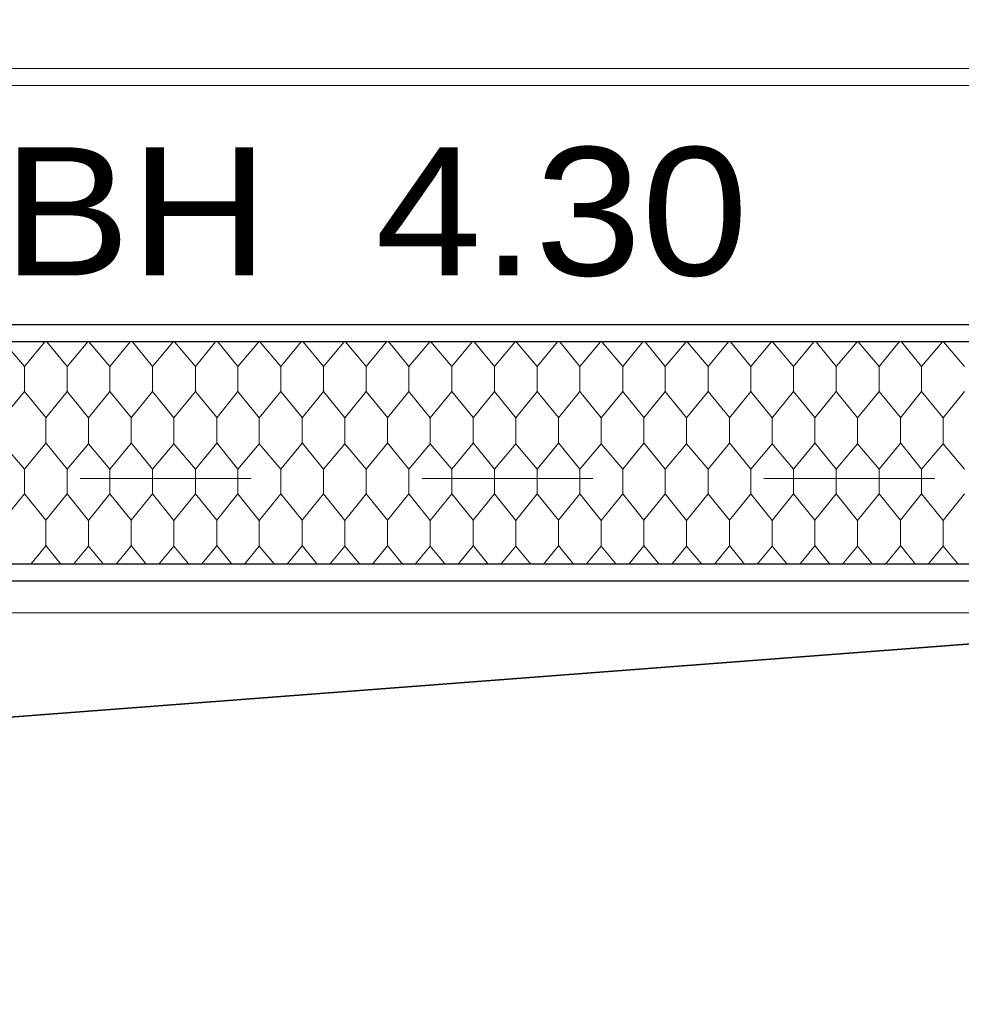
# Model space of a CAD drawing. Header units: metres. Extents: x 1306 to 1412, y -79 to 41.
# Tile 123 of 256: x 1354.285 to 1354.836, y -30.516 to -29.94. Entities that reach past the tile are written whole.
import ezdxf

# ---------------------------------------------------------------- set-up
doc = ezdxf.new("R2010")
doc.units = ezdxf.units.M
doc.header["$PDMODE"] = 65
doc.linetypes.add('AUSGEZOGEN', pattern=[0])
doc.linetypes.add('VERDECKT2_S2', pattern=[0.15, 0.1, -0.05])
for name, color, linetype, lineweight in [('XR$2$Fenster', 3, 'AUSGEZOGEN', 18), ('XR$2$Text 1_50', 3, 'AUSGEZOGEN', 18), ('XR$2$Wand Mauerwerk nt', 7, 'AUSGEZOGEN', 25), ('XR$3$Maßlinie 1_50', 7, 'AUSGEZOGEN', 25), ('XR$3$Text 1_50', 3, 'AUSGEZOGEN', 18), ('XR$5$Muster', 4, 'AUSGEZOGEN', 13)]:
    doc.layers.add(name, color=color, linetype=linetype, lineweight=lineweight)
doc.styles.add('ARIAL', font='arial.ttf')
doc.dimstyles.new('DIMSTYLE_11', dxfattribs={"dimtxt": 0.15, "dimasz": 0.03, "dimexe": 0, "dimexo": 0, "dimgap": 0.075, "dimtad": 2, "dimrnd": 0.005, "dimzin": 4, "dimdsep": 46, "dimtxsty": 'ARIAL', "dimblk1": 'ALL_ML_STRICH', "dimblk2": 'ALL_ML_STRICH', "dimsah": 1, "dimcen": 0, "dimclrd": 3, "dimclre": 3, "dimclrt": 3, "dimadec": 0, "dimazin": 0, "dimtfac": 1, "dimtdec": 0, "dimtix": 1, "dimtmove": 2, "dimatfit": 3, "dimfxl": 0, "dimtzin": 0, "dimlwd": 0, "dimlwe": 25, "dimarcsym": 0})
doc.dimstyles.new('DIMSTYLE_12', dxfattribs={"dimtxt": 0.15, "dimasz": 0.03, "dimexe": 0, "dimexo": 0, "dimgap": 0.075, "dimtad": 2, "dimdec": 3, "dimrnd": 0.005, "dimzin": 4, "dimdsep": 46, "dimtxsty": 'ARIAL', "dimblk1": 'ALL_ML_STRICH', "dimblk2": 'ALL_ML_STRICH', "dimsah": 1, "dimcen": 0, "dimclrd": 3, "dimclre": 3, "dimclrt": 3, "dimadec": 0, "dimazin": 0, "dimtfac": 1, "dimtdec": 0, "dimtix": 1, "dimtmove": 2, "dimatfit": 3, "dimfxl": 0, "dimtzin": 0, "dimlwd": 0, "dimlwe": 25, "dimarcsym": 0})
doc.dimstyles.new('DIMSTYLE_24', dxfattribs={"dimtxt": 0.225, "dimasz": 0.15, "dimexe": 0, "dimexo": 0, "dimgap": 0.1125, "dimtad": 2, "dimrnd": 0.005, "dimzin": 4, "dimdsep": 46, "dimtxsty": 'ARIAL', "dimblk1": 'ALL_ML_STRICH', "dimblk2": 'ALL_ML_STRICH', "dimsah": 1, "dimcen": 0, "dimclrd": 3, "dimclre": 3, "dimclrt": 3, "dimadec": 0, "dimazin": 0, "dimtfac": 1, "dimtdec": 0, "dimtix": 1, "dimtmove": 2, "dimatfit": 3, "dimfxl": 0, "dimtzin": 0, "dimlwd": 0, "dimlwe": 25, "dimarcsym": 0})
doc.dimstyles.new('DIMSTYLE_9', dxfattribs={"dimtxt": 0.15, "dimasz": 0.03, "dimexe": 0, "dimexo": 0, "dimgap": 0.075, "dimtad": 2, "dimdec": 1, "dimlfac": 100, "dimrnd": 0.5, "dimzin": 4, "dimdsep": 46, "dimtxsty": 'ARIAL', "dimblk1": 'ALL_ML_STRICH', "dimblk2": 'ALL_ML_STRICH', "dimsah": 1, "dimcen": 0, "dimclrd": 3, "dimclre": 3, "dimclrt": 3, "dimadec": 0, "dimazin": 0, "dimtfac": 1, "dimtdec": 0, "dimtix": 1, "dimtmove": 2, "dimatfit": 3, "dimfxl": 0, "dimtvp": 1.2, "dimtzin": 0, "dimlwd": 0, "dimlwe": 25, "dimarcsym": 0})

# ---------------------------------------------------------------- blocks, each defined once
blk = doc.blocks.new('ALL_ML_STRICH')
at = {"color": 0, "linetype": 'ByBlock', "lineweight": -2}
for p, q in [((0, -0.5), (0, 0.5)), ((-0.3, -0.3), (0.3, 0.3)), ((-1, 0), (0.5, 0))]:
    blk.add_line(p, q, dxfattribs=at)
blk = doc.blocks.new('*D806')
at = {"layer": 'DEFPOINTS', "color": 3, "linetype": 'AUSGEZOGEN', "lineweight": 25, "transparency": 33554687}
for p in [(1353.37015, -29.77655), (1358.37015, -29.82945), (1353.37015, -37.66944)]:
    blk.add_point(p, dxfattribs=at)
at = {"layer": 'XR$3$Maßlinie 1_50', "color": 3, "linetype": 'AUSGEZOGEN', "lineweight": -2, "transparency": 33554687}
for p, q in [((1353.37015, -37.61944), (1353.37015, -37.66944)), ((1358.37015, -37.61944), (1358.37015, -37.66944)), ((1353.37015, -37.66944), (1358.37015, -37.66944))]:
    blk.add_line(p, q, dxfattribs=at)
at = {"layer": 'XR$3$Maßlinie 1_50', "color": 3, "linetype": 'AUSGEZOGEN', "lineweight": 25, "transparency": 33554687, "xscale": 0.03000000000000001, "yscale": 0.03000000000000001, "zscale": 0.03000000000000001, "rotation": 180}
blk.add_blockref('ALL_ML_STRICH', (1353.37015, -37.66944), dxfattribs=at)
at = {"layer": 'XR$3$Maßlinie 1_50', "color": 3, "linetype": 'AUSGEZOGEN', "lineweight": 25, "transparency": 33554687, "xscale": 0.03000000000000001, "yscale": 0.03000000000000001, "zscale": 0.03000000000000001}
blk.add_blockref('ALL_ML_STRICH', (1358.37015, -37.66944), dxfattribs=at)
at = {"layer": 'XR$3$Maßlinie 1_50', "color": 3, "linetype": 'AUSGEZOGEN', "lineweight": 25, "transparency": 33554687, "insert": (1355.87902, -37.54188), "char_height": 0.15, "width": 0.48, "attachment_point": 5, "style": 'ARIAL'}
blk.add_mtext('\\W0.80;\\A1;{\\A1;{5.00\\H0.099000;\\S^ ;}}', dxfattribs=at)
blk = doc.blocks.new('*D911')
at = {"layer": 'DEFPOINTS', "color": 3, "linetype": 'AUSGEZOGEN', "lineweight": 25, "transparency": 33554687}
for p in [(1342.77015, -27.77745), (1358.49015, -32.74745), (1342.77015, -40.06944)]:
    blk.add_point(p, dxfattribs=at)
at = {"layer": 'XR$3$Maßlinie 1_50', "color": 3, "linetype": 'AUSGEZOGEN', "lineweight": -2, "transparency": 33554687}
for p, q in [((1342.77015, -39.46944), (1342.77015, -40.06944)), ((1342.77015, -40.06944), (1358.49015, -40.06944)), ((1358.49015, -40.06944), (1358.49015, -40.06944))]:
    blk.add_line(p, q, dxfattribs=at)
at = {"layer": 'XR$3$Maßlinie 1_50', "color": 3, "linetype": 'AUSGEZOGEN', "lineweight": 25, "transparency": 33554687, "xscale": 0.15, "yscale": 0.15, "zscale": 0.15, "rotation": 180}
blk.add_blockref('ALL_ML_STRICH', (1342.77015, -40.06944), dxfattribs=at)
at = {"layer": 'XR$3$Maßlinie 1_50', "color": 3, "linetype": 'AUSGEZOGEN', "lineweight": 25, "transparency": 33554687, "xscale": 0.15, "yscale": 0.15, "zscale": 0.15}
blk.add_blockref('ALL_ML_STRICH', (1358.49015, -40.06944), dxfattribs=at)
at = {"layer": 'XR$3$Maßlinie 1_50', "color": 3, "linetype": 'AUSGEZOGEN', "lineweight": 25, "transparency": 33554687, "insert": (1350.63684, -39.9031), "char_height": 0.225, "width": 0.9, "attachment_point": 5, "style": 'ARIAL'}
blk.add_mtext('\\W0.80;\\A1;{\\fArial|i0|b1;\\A1;{15.72\\H0.148500;\\S^ ;}}', dxfattribs=at)
blk = doc.blocks.new('*D916')
at = {"layer": 'DEFPOINTS', "color": 3, "linetype": 'AUSGEZOGEN', "lineweight": 25, "transparency": 33554687}
for p in [(1369.39624, -30.41825), (1340.42407, -30.53325), (1369.39624, -30.53325)]:
    blk.add_point(p, dxfattribs=at)
at = {"layer": 'XR$3$Maßlinie 1_50', "color": 3, "linetype": 'AUSGEZOGEN', "lineweight": -2, "transparency": 33554687}
for p, q in [((1340.47407, -30.41825), (1340.42407, -30.41825)), ((1340.42407, -30.53325), (1340.42407, -30.41825)), ((1340.47407, -30.53325), (1340.42407, -30.53325))]:
    blk.add_line(p, q, dxfattribs=at)
at = {"layer": 'XR$3$Maßlinie 1_50', "color": 3, "linetype": 'AUSGEZOGEN', "lineweight": 25, "transparency": 33554687, "xscale": 0.03000000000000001, "yscale": 0.03000000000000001, "zscale": 0.03000000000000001}
for p, rotation in [((1340.42407, -30.41825), 90), ((1340.42407, -30.53325), 270)]:
    blk.add_blockref('ALL_ML_STRICH', p, dxfattribs=dict(at, rotation=rotation))
at = {"layer": 'XR$3$Maßlinie 1_50', "color": 3, "linetype": 'AUSGEZOGEN', "lineweight": 25, "transparency": 33554687, "insert": (1340.28407, -30.42694), "char_height": 0.15, "width": 0.48, "attachment_point": 5, "rotation": 90, "style": 'ARIAL'}
blk.add_mtext('\\W0.80;\\A1;{\\A1;{11\\H0.099000;\\S5^ ;}}', dxfattribs=at)
blk = doc.blocks.new('*D917')
at = {"layer": 'DEFPOINTS', "color": 3, "linetype": 'AUSGEZOGEN', "lineweight": 25, "transparency": 33554687}
for p in [(1369.39624, -28.53325), (1340.42407, -30.41825), (1369.39624, -30.41825)]:
    blk.add_point(p, dxfattribs=at)
at = {"layer": 'XR$3$Maßlinie 1_50', "color": 3, "linetype": 'AUSGEZOGEN', "lineweight": -2, "transparency": 33554687}
for p, q in [((1340.47407, -28.53325), (1340.42407, -28.53325)), ((1340.42407, -30.41825), (1340.42407, -28.53325)), ((1340.47407, -30.41825), (1340.42407, -30.41825))]:
    blk.add_line(p, q, dxfattribs=at)
at = {"layer": 'XR$3$Maßlinie 1_50', "color": 3, "linetype": 'AUSGEZOGEN', "lineweight": 25, "transparency": 33554687, "xscale": 0.03000000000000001, "yscale": 0.03000000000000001, "zscale": 0.03000000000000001}
for p, rotation in [((1340.42407, -28.53325), 90), ((1340.42407, -30.41825), 270)]:
    blk.add_blockref('ALL_ML_STRICH', p, dxfattribs=dict(at, rotation=rotation))
at = {"layer": 'XR$3$Maßlinie 1_50', "color": 3, "linetype": 'AUSGEZOGEN', "lineweight": 25, "transparency": 33554687, "insert": (1340.29652, -29.45484), "char_height": 0.15, "width": 0.6, "attachment_point": 5, "rotation": 90, "style": 'ARIAL'}
blk.add_mtext('\\W0.80;\\A1;{\\A1;{1.88\\H0.099000;\\S5^ ;}}', dxfattribs=at)
blk = doc.blocks.new('*D932')
at = {"layer": 'DEFPOINTS', "color": 3, "linetype": 'AUSGEZOGEN', "lineweight": 25, "transparency": 33554687}
for p in [(1366.20544, -27.40825), (1338.82407, -34.79325), (1366.11182, -34.79325)]:
    blk.add_point(p, dxfattribs=at)
at = {"layer": 'XR$3$Maßlinie 1_50', "color": 3, "linetype": 'AUSGEZOGEN', "lineweight": -2, "transparency": 33554687}
for p, q in [((1338.87407, -27.40825), (1338.82407, -27.40825)), ((1338.82407, -34.79325), (1338.82407, -27.40825)), ((1338.87407, -34.79325), (1338.82407, -34.79325))]:
    blk.add_line(p, q, dxfattribs=at)
at = {"layer": 'XR$3$Maßlinie 1_50', "color": 3, "linetype": 'AUSGEZOGEN', "lineweight": 25, "transparency": 33554687, "xscale": 0.03000000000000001, "yscale": 0.03000000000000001, "zscale": 0.03000000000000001}
for p, rotation in [((1338.82407, -27.40825), 90), ((1338.82407, -34.79325), 270)]:
    blk.add_blockref('ALL_ML_STRICH', p, dxfattribs=dict(at, rotation=rotation))
at = {"layer": 'XR$3$Maßlinie 1_50', "color": 3, "linetype": 'AUSGEZOGEN', "lineweight": 25, "transparency": 33554687, "insert": (1338.69641, -31.07984), "char_height": 0.15, "width": 0.6, "attachment_point": 5, "rotation": 90, "style": 'ARIAL'}
blk.add_mtext('\\W0.80;\\A1;{\\A1;{7.38\\H0.099000;\\S5^ ;}}', dxfattribs=at)
blk = doc.blocks.new('*D944')
at = {"layer": 'DEFPOINTS', "color": 3, "linetype": 'AUSGEZOGEN', "lineweight": 25, "transparency": 33554687}
for p in [(1357.93808, -30.26825), (1338.02407, -34.79325), (1362.48388, -34.79325)]:
    blk.add_point(p, dxfattribs=at)
at = {"layer": 'XR$3$Maßlinie 1_50', "color": 3, "linetype": 'AUSGEZOGEN', "lineweight": -2, "transparency": 33554687}
for p, q in [((1338.07407, -30.26825), (1338.02407, -30.26825)), ((1338.02407, -34.79325), (1338.02407, -30.26825)), ((1338.07407, -34.79325), (1338.02407, -34.79325))]:
    blk.add_line(p, q, dxfattribs=at)
at = {"layer": 'XR$3$Maßlinie 1_50', "color": 3, "linetype": 'AUSGEZOGEN', "lineweight": 25, "transparency": 33554687, "xscale": 0.03000000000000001, "yscale": 0.03000000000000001, "zscale": 0.03000000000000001}
for p, rotation in [((1338.02407, -30.26825), 90), ((1338.02407, -34.79325), 270)]:
    blk.add_blockref('ALL_ML_STRICH', p, dxfattribs=dict(at, rotation=rotation))
at = {"layer": 'XR$3$Maßlinie 1_50', "color": 3, "linetype": 'AUSGEZOGEN', "lineweight": 25, "transparency": 33554687, "insert": (1337.89652, -32.50984), "char_height": 0.15, "width": 0.6, "attachment_point": 5, "rotation": 90, "style": 'ARIAL'}
blk.add_mtext('\\W0.80;\\A1;{\\A1;{4.52\\H0.099000;\\S5^ ;}}', dxfattribs=at)
blk = doc.blocks.new('*D945')
at = {"layer": 'DEFPOINTS', "color": 3, "linetype": 'AUSGEZOGEN', "lineweight": 25, "transparency": 33554687}
for p in [(1360.44309, -30.11825), (1338.02407, -30.26825), (1357.93808, -30.26825)]:
    blk.add_point(p, dxfattribs=at)
at = {"layer": 'XR$3$Maßlinie 1_50', "color": 3, "linetype": 'AUSGEZOGEN', "lineweight": -2, "transparency": 33554687}
for p, q in [((1338.07407, -30.11825), (1338.02407, -30.11825)), ((1338.02407, -30.26825), (1338.02407, -30.11825)), ((1338.07407, -30.26825), (1338.02407, -30.26825))]:
    blk.add_line(p, q, dxfattribs=at)
at = {"layer": 'XR$3$Maßlinie 1_50', "color": 3, "linetype": 'AUSGEZOGEN', "lineweight": 25, "transparency": 33554687, "xscale": 0.03000000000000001, "yscale": 0.03000000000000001, "zscale": 0.03000000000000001}
for p, rotation in [((1338.02407, -30.11825), 90), ((1338.02407, -30.26825), 270)]:
    blk.add_blockref('ALL_ML_STRICH', p, dxfattribs=dict(at, rotation=rotation))
at = {"layer": 'XR$3$Maßlinie 1_50', "color": 3, "linetype": 'AUSGEZOGEN', "lineweight": 25, "transparency": 33554687, "insert": (1337.88152, -30.19912), "char_height": 0.15, "width": 0.48, "attachment_point": 5, "rotation": 90, "style": 'ARIAL'}
blk.add_mtext('\\W0.80;\\A1;{\\A1;{15\\H0.099000;\\S^ ;}}', dxfattribs=at)
blk = doc.blocks.new('*D946')
at = {"layer": 'DEFPOINTS', "color": 3, "linetype": 'AUSGEZOGEN', "lineweight": 25, "transparency": 33554687}
for p in [(1360.44309, -29.71825), (1338.02407, -30.11825), (1360.44309, -30.11825)]:
    blk.add_point(p, dxfattribs=at)
at = {"layer": 'XR$3$Maßlinie 1_50', "color": 3, "linetype": 'AUSGEZOGEN', "lineweight": -2, "transparency": 33554687}
for p, q in [((1338.07407, -29.71825), (1338.02407, -29.71825)), ((1338.02407, -30.11825), (1338.02407, -29.71825)), ((1338.07407, -30.11825), (1338.02407, -30.11825))]:
    blk.add_line(p, q, dxfattribs=at)
at = {"layer": 'XR$3$Maßlinie 1_50', "color": 3, "linetype": 'AUSGEZOGEN', "lineweight": 25, "transparency": 33554687, "xscale": 0.03000000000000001, "yscale": 0.03000000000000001, "zscale": 0.03000000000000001}
for p, rotation in [((1338.02407, -29.71825), 90), ((1338.02407, -30.11825), 270)]:
    blk.add_blockref('ALL_ML_STRICH', p, dxfattribs=dict(at, rotation=rotation))
at = {"layer": 'XR$3$Maßlinie 1_50', "color": 3, "linetype": 'AUSGEZOGEN', "lineweight": 25, "transparency": 33554687, "insert": (1337.89652, -29.92347), "char_height": 0.15, "width": 0.48, "attachment_point": 5, "rotation": 90, "style": 'ARIAL'}
blk.add_mtext('\\W0.80;\\A1;{\\A1;{40\\H0.099000;\\S^ ;}}', dxfattribs=at)
blk = doc.blocks.new('*D951')
at = {"layer": 'DEFPOINTS', "color": 3, "linetype": 'AUSGEZOGEN', "lineweight": 25, "transparency": 33554687}
for p in [(1361.40464, -30.35825), (1337.22407, -34.79325), (1361.39704, -34.79325)]:
    blk.add_point(p, dxfattribs=at)
at = {"layer": 'XR$3$Maßlinie 1_50', "color": 3, "linetype": 'AUSGEZOGEN', "lineweight": -2, "transparency": 33554687}
for p, q in [((1337.27407, -30.35825), (1337.22407, -30.35825)), ((1337.22407, -34.79325), (1337.22407, -30.35825)), ((1337.27407, -34.79325), (1337.22407, -34.79325))]:
    blk.add_line(p, q, dxfattribs=at)
at = {"layer": 'XR$3$Maßlinie 1_50', "color": 3, "linetype": 'AUSGEZOGEN', "lineweight": 25, "transparency": 33554687, "xscale": 0.03000000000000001, "yscale": 0.03000000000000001, "zscale": 0.03000000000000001}
for p, rotation in [((1337.22407, -30.35825), 90), ((1337.22407, -34.79325), 270)]:
    blk.add_blockref('ALL_ML_STRICH', p, dxfattribs=dict(at, rotation=rotation))
at = {"layer": 'XR$3$Maßlinie 1_50', "color": 3, "linetype": 'AUSGEZOGEN', "lineweight": 25, "transparency": 33554687, "insert": (1337.09641, -32.55484), "char_height": 0.15, "width": 0.6, "attachment_point": 5, "rotation": 90, "style": 'ARIAL'}
blk.add_mtext('\\W0.80;\\A1;{\\A1;{4.43\\H0.099000;\\S5^ ;}}', dxfattribs=at)
blk = doc.blocks.new('*D952')
at = {"layer": 'DEFPOINTS', "color": 3, "linetype": 'AUSGEZOGEN', "lineweight": 25, "transparency": 33554687}
for p in [(1361.10464, -30.11825), (1337.22407, -30.35825), (1361.40464, -30.35825)]:
    blk.add_point(p, dxfattribs=at)
at = {"layer": 'XR$3$Maßlinie 1_50', "color": 3, "linetype": 'AUSGEZOGEN', "lineweight": -2, "transparency": 33554687}
for p, q in [((1337.27407, -30.11825), (1337.22407, -30.11825)), ((1337.22407, -30.35825), (1337.22407, -30.11825)), ((1337.27407, -30.35825), (1337.22407, -30.35825))]:
    blk.add_line(p, q, dxfattribs=at)
at = {"layer": 'XR$3$Maßlinie 1_50', "color": 3, "linetype": 'AUSGEZOGEN', "lineweight": 25, "transparency": 33554687, "xscale": 0.03000000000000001, "yscale": 0.03000000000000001, "zscale": 0.03000000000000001}
for p, rotation in [((1337.22407, -30.11825), 90), ((1337.22407, -30.35825), 270)]:
    blk.add_blockref('ALL_ML_STRICH', p, dxfattribs=dict(at, rotation=rotation))
at = {"layer": 'XR$3$Maßlinie 1_50', "color": 3, "linetype": 'AUSGEZOGEN', "lineweight": 25, "transparency": 33554687, "insert": (1336.36969, -30.27343), "char_height": 0.15, "width": 0.48, "attachment_point": 5, "rotation": 90, "style": 'ARIAL'}
blk.add_mtext('\\W0.80;\\A1;{\\A1;{24\\H0.099000;\\S^ ;}}', dxfattribs=at)
blk = doc.blocks.new('*D953')
at = {"layer": 'DEFPOINTS', "color": 3, "linetype": 'AUSGEZOGEN', "lineweight": 25, "transparency": 33554687}
for p in [(1351.26204, -29.71825), (1337.22407, -30.11825), (1361.10464, -30.11825)]:
    blk.add_point(p, dxfattribs=at)
at = {"layer": 'XR$3$Maßlinie 1_50', "color": 3, "linetype": 'AUSGEZOGEN', "lineweight": -2, "transparency": 33554687}
for p, q in [((1337.27407, -29.71825), (1337.22407, -29.71825)), ((1337.22407, -30.11825), (1337.22407, -29.71825)), ((1337.27407, -30.11825), (1337.22407, -30.11825))]:
    blk.add_line(p, q, dxfattribs=at)
at = {"layer": 'XR$3$Maßlinie 1_50', "color": 3, "linetype": 'AUSGEZOGEN', "lineweight": 25, "transparency": 33554687, "xscale": 0.03000000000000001, "yscale": 0.03000000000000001, "zscale": 0.03000000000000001}
for p, rotation in [((1337.22407, -29.71825), 90), ((1337.22407, -30.11825), 270)]:
    blk.add_blockref('ALL_ML_STRICH', p, dxfattribs=dict(at, rotation=rotation))
at = {"layer": 'XR$3$Maßlinie 1_50', "color": 3, "linetype": 'AUSGEZOGEN', "lineweight": 25, "transparency": 33554687, "insert": (1337.09652, -29.92347), "char_height": 0.15, "width": 0.48, "attachment_point": 5, "rotation": 90, "style": 'ARIAL'}
blk.add_mtext('\\W0.80;\\A1;{\\A1;{40\\H0.099000;\\S^ ;}}', dxfattribs=at)
blk = doc.blocks.new('*D1077')
at = {"layer": 'DEFPOINTS', "color": 3, "linetype": 'AUSGEZOGEN', "lineweight": 25, "transparency": 33554687}
for p in [(1366.66016, -27.40825), (1339.62407, -34.79325), (1366.6683, -34.79325)]:
    blk.add_point(p, dxfattribs=at)
at = {"layer": 'XR$3$Maßlinie 1_50', "color": 3, "linetype": 'AUSGEZOGEN', "lineweight": -2, "transparency": 33554687}
for p, q in [((1339.67407, -27.40825), (1339.62407, -27.40825)), ((1339.62407, -34.79325), (1339.62407, -27.40825)), ((1339.67407, -34.79325), (1339.62407, -34.79325))]:
    blk.add_line(p, q, dxfattribs=at)
at = {"layer": 'XR$3$Maßlinie 1_50', "color": 3, "linetype": 'AUSGEZOGEN', "lineweight": 25, "transparency": 33554687, "xscale": 0.03000000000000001, "yscale": 0.03000000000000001, "zscale": 0.03000000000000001}
for p, rotation in [((1339.62407, -27.40825), 90), ((1339.62407, -34.79325), 270)]:
    blk.add_blockref('ALL_ML_STRICH', p, dxfattribs=dict(at, rotation=rotation))
at = {"layer": 'XR$3$Maßlinie 1_50', "color": 3, "linetype": 'AUSGEZOGEN', "lineweight": 25, "transparency": 33554687, "insert": (1339.49641, -31.07984), "char_height": 0.15, "width": 0.6, "attachment_point": 5, "rotation": 90, "style": 'ARIAL'}
blk.add_mtext('\\W0.80;\\A1;{\\A1;{7.38\\H0.099000;\\S5^ ;}}', dxfattribs=at)
blk = doc.blocks.new('*D1130')
at = {"layer": 'DEFPOINTS', "color": 3, "linetype": 'AUSGEZOGEN', "lineweight": 25, "transparency": 33554687}
for p in [(1353.72015, -30.11825), (1355.22015, -30.11825), (1353.72015, -36.86944)]:
    blk.add_point(p, dxfattribs=at)
at = {"layer": 'XR$3$Maßlinie 1_50', "color": 3, "linetype": 'AUSGEZOGEN', "lineweight": -2, "transparency": 33554687}
for p, q in [((1353.72015, -36.81944), (1353.72015, -36.86944)), ((1355.22015, -36.81944), (1355.22015, -36.86944)), ((1353.72015, -36.86944), (1355.22015, -36.86944))]:
    blk.add_line(p, q, dxfattribs=at)
at = {"layer": 'XR$3$Maßlinie 1_50', "color": 3, "linetype": 'AUSGEZOGEN', "lineweight": 25, "transparency": 33554687, "xscale": 0.03000000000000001, "yscale": 0.03000000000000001, "zscale": 0.03000000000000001, "rotation": 180}
blk.add_blockref('ALL_ML_STRICH', (1353.72015, -36.86944), dxfattribs=at)
at = {"layer": 'XR$3$Maßlinie 1_50', "color": 3, "linetype": 'AUSGEZOGEN', "lineweight": 25, "transparency": 33554687, "xscale": 0.03000000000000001, "yscale": 0.03000000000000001, "zscale": 0.03000000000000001}
blk.add_blockref('ALL_ML_STRICH', (1355.22015, -36.86944), dxfattribs=at)
at = {"layer": 'XR$3$Maßlinie 1_50', "color": 3, "linetype": 'AUSGEZOGEN', "lineweight": 25, "transparency": 33554687, "insert": (1354.47902, -36.74188), "char_height": 0.15, "width": 0.48, "attachment_point": 5, "style": 'ARIAL'}
blk.add_mtext('\\W0.80;\\A1;{\\A1;{1.50\\H0.099000;\\S^ ;}}', dxfattribs=at)
at = {"layer": 'XR$3$Maßlinie 1_50', "color": 3, "linetype": 'AUSGEZOGEN', "lineweight": 25, "transparency": 33554687, "insert": (1354.31102, -36.92517), "char_height": 0.15, "width": 0.0075, "attachment_point": 1, "line_spacing_factor": 0.60241, "style": 'ARIAL'}
blk.add_mtext('\\W0.80;\\A1;{1.00\\H0.099000;\\S^ ;}', dxfattribs=at)
blk = doc.blocks.new('MUSTER_1')
at = {"layer": 'XR$5$Muster', "color": 52, "linetype": 'AUSGEZOGEN', "lineweight": 13, "transparency": 33554687}
for p, q in [((1354.28755, -30.14274), (1354.27528, -30.12825)), ((1354.29939, -30.12825), (1354.28755, -30.14274)), ((1354.31245, -30.14274), (1354.3007, -30.12825)), ((1354.32463, -30.12825), (1354.31245, -30.14274)), ((1354.33755, -30.14274), (1354.32528, -30.12825)), ((1354.34939, -30.12825), (1354.33755, -30.14274)), ((1354.36245, -30.14274), (1354.3507, -30.12825)), ((1354.37463, -30.12825), (1354.36245, -30.14274)), ((1354.38755, -30.14274), (1354.37528, -30.12825)), ((1354.39939, -30.12825), (1354.38755, -30.14274)), ((1354.41245, -30.14274), (1354.4007, -30.12825)), ((1354.42463, -30.12825), (1354.41245, -30.14274)), ((1354.43755, -30.14274), (1354.42528, -30.12825)), ((1354.44939, -30.12825), (1354.43755, -30.14274)), ((1354.46245, -30.14274), (1354.4507, -30.12825)), ((1354.47463, -30.12825), (1354.46245, -30.14274)), ((1354.48755, -30.14274), (1354.47528, -30.12825)), ((1354.49939, -30.12825), (1354.48755, -30.14274)), ((1354.51245, -30.14274), (1354.5007, -30.12825)), ((1354.52463, -30.12825), (1354.51245, -30.14274)), ((1354.53755, -30.14274), (1354.52528, -30.12825)), ((1354.54939, -30.12825), (1354.53755, -30.14274)), ((1354.56245, -30.14274), (1354.5507, -30.12825)), ((1354.57463, -30.12825), (1354.56245, -30.14274)), ((1354.58755, -30.14274), (1354.57528, -30.12825)), ((1354.59939, -30.12825), (1354.58755, -30.14274)), ((1354.61245, -30.14274), (1354.6007, -30.12825)), ((1354.62463, -30.12825), (1354.61245, -30.14274)), ((1354.63755, -30.14274), (1354.62528, -30.12825)), ((1354.64939, -30.12825), (1354.63755, -30.14274)), ((1354.66245, -30.14274), (1354.6507, -30.12825)), ((1354.67463, -30.12825), (1354.66245, -30.14274)), ((1354.68755, -30.14274), (1354.67528, -30.12825)), ((1354.69939, -30.12825), (1354.68755, -30.14274)), ((1354.71245, -30.14274), (1354.7007, -30.12825)), ((1354.72463, -30.12825), (1354.71245, -30.14274)), ((1354.73755, -30.14274), (1354.72528, -30.12825)), ((1354.74939, -30.12825), (1354.73755, -30.14274)), ((1354.76245, -30.14274), (1354.7507, -30.12825)), ((1354.77463, -30.12825), (1354.76245, -30.14274)), ((1354.78755, -30.14274), (1354.77528, -30.12825)), ((1354.79939, -30.12825), (1354.78755, -30.14274)), ((1354.81245, -30.14274), (1354.8007, -30.12825)), ((1354.82463, -30.12825), (1354.81245, -30.14274)), ((1354.83755, -30.14274), (1354.82528, -30.12825)), ((1354.28755, -30.15726), (1354.28755, -30.14274)), ((1354.31245, -30.14274), (1354.31245, -30.15726)), ((1354.33755, -30.15726), (1354.33755, -30.14274)), ((1354.36245, -30.14274), (1354.36245, -30.15726)), ((1354.38755, -30.15726), (1354.38755, -30.14274)), ((1354.41245, -30.14274), (1354.41245, -30.15726)), ((1354.43755, -30.15726), (1354.43755, -30.14274)), ((1354.46245, -30.14274), (1354.46245, -30.15726)), ((1354.48755, -30.15726), (1354.48755, -30.14274)), ((1354.51245, -30.14274), (1354.51245, -30.15726)), ((1354.53755, -30.15726), (1354.53755, -30.14274)), ((1354.56245, -30.14274), (1354.56245, -30.15726)), ((1354.58755, -30.15726), (1354.58755, -30.14274)), ((1354.61245, -30.14274), (1354.61245, -30.15726)), ((1354.63755, -30.15726), (1354.63755, -30.14274)), ((1354.66245, -30.14274), (1354.66245, -30.15726)), ((1354.68755, -30.15726), (1354.68755, -30.14274)), ((1354.71245, -30.14274), (1354.71245, -30.15726)), ((1354.73755, -30.15726), (1354.73755, -30.14274)), ((1354.76245, -30.14274), (1354.76245, -30.15726)), ((1354.78755, -30.15726), (1354.78755, -30.14274)), ((1354.81245, -30.14274), (1354.81245, -30.15726)), ((1354.3, -30.1725), (1354.28755, -30.15726)), ((1354.35, -30.1725), (1354.33755, -30.15726)), ((1354.4, -30.1725), (1354.38755, -30.15726)), ((1354.45, -30.1725), (1354.43755, -30.15726)), ((1354.5, -30.1725), (1354.48755, -30.15726)), ((1354.55, -30.1725), (1354.53755, -30.15726)), ((1354.6, -30.1725), (1354.58755, -30.15726)), ((1354.65, -30.1725), (1354.63755, -30.15726)), ((1354.7, -30.1725), (1354.68755, -30.15726)), ((1354.75, -30.1725), (1354.73755, -30.15726)), ((1354.8, -30.1725), (1354.78755, -30.15726)), ((1354.3, -30.18), (1354.3, -30.17262)), ((1354.32495, -30.17274), (1354.32495, -30.18)), ((1354.35, -30.18), (1354.35, -30.17262)), ((1354.37495, -30.17274), (1354.37495, -30.18)), ((1354.4, -30.18), (1354.4, -30.17262)), ((1354.42495, -30.17274), (1354.42495, -30.18)), ((1354.45, -30.18), (1354.45, -30.17262)), ((1354.47495, -30.17274), (1354.47495, -30.18)), ((1354.5, -30.18), (1354.5, -30.17262)), ((1354.52495, -30.17274), (1354.52495, -30.18)), ((1354.55, -30.18), (1354.55, -30.17262)), ((1354.57495, -30.17274), (1354.57495, -30.18)), ((1354.6, -30.18), (1354.6, -30.17262)), ((1354.62495, -30.17274), (1354.62495, -30.18)), ((1354.65, -30.18), (1354.65, -30.17262)), ((1354.67495, -30.17274), (1354.67495, -30.18)), ((1354.7, -30.18), (1354.7, -30.17262)), ((1354.72495, -30.17274), (1354.72495, -30.18)), ((1354.75, -30.18), (1354.75, -30.17262)), ((1354.77495, -30.17274), (1354.77495, -30.18)), ((1354.8, -30.18), (1354.8, -30.17262)), ((1354.82495, -30.17274), (1354.82495, -30.18)), ((1354.3, -30.18738), (1354.3, -30.18)), ((1354.32495, -30.18786), (1354.32495, -30.18)), ((1354.35, -30.18738), (1354.35, -30.18)), ((1354.37495, -30.18786), (1354.37495, -30.18)), ((1354.4, -30.18738), (1354.4, -30.18)), ((1354.42495, -30.18786), (1354.42495, -30.18)), ((1354.45, -30.18738), (1354.45, -30.18)), ((1354.47495, -30.18786), (1354.47495, -30.18)), ((1354.5, -30.18738), (1354.5, -30.18)), ((1354.52495, -30.18786), (1354.52495, -30.18)), ((1354.55, -30.18738), (1354.55, -30.18)), ((1354.57495, -30.18786), (1354.57495, -30.18)), ((1354.6, -30.18738), (1354.6, -30.18)), ((1354.62495, -30.18786), (1354.62495, -30.18)), ((1354.65, -30.18738), (1354.65, -30.18)), ((1354.67495, -30.18786), (1354.67495, -30.18)), ((1354.7, -30.18738), (1354.7, -30.18)), ((1354.72495, -30.18786), (1354.72495, -30.18)), ((1354.75, -30.18738), (1354.75, -30.18)), ((1354.77495, -30.18786), (1354.77495, -30.18)), ((1354.8, -30.18738), (1354.8, -30.18)), ((1354.82495, -30.18786), (1354.82495, -30.18)), ((1354.3, -30.1875), (1354.28755, -30.20274)), ((1354.31245, -30.20274), (1354.3, -30.18738)), ((1354.35, -30.1875), (1354.33755, -30.20274)), ((1354.36245, -30.20274), (1354.35, -30.18738)), ((1354.4, -30.1875), (1354.38755, -30.20274)), ((1354.41245, -30.20274), (1354.4, -30.18738)), ((1354.45, -30.1875), (1354.43755, -30.20274)), ((1354.46245, -30.20274), (1354.45, -30.18738)), ((1354.5, -30.1875), (1354.48755, -30.20274)), ((1354.51245, -30.20274), (1354.5, -30.18738)), ((1354.55, -30.1875), (1354.53755, -30.20274)), ((1354.56245, -30.20274), (1354.55, -30.18738)), ((1354.6, -30.1875), (1354.58755, -30.20274)), ((1354.61245, -30.20274), (1354.6, -30.18738)), ((1354.65, -30.1875), (1354.63755, -30.20274)), ((1354.66245, -30.20274), (1354.65, -30.18738)), ((1354.7, -30.1875), (1354.68755, -30.20274)), ((1354.71245, -30.20274), (1354.7, -30.18738)), ((1354.75, -30.1875), (1354.73755, -30.20274)), ((1354.76245, -30.20274), (1354.75, -30.18738)), ((1354.8, -30.1875), (1354.78755, -30.20274)), ((1354.81245, -30.20274), (1354.8, -30.18738)), ((1354.28755, -30.21726), (1354.28755, -30.20274)), ((1354.31245, -30.20274), (1354.31245, -30.21726)), ((1354.33755, -30.21726), (1354.33755, -30.20274)), ((1354.36245, -30.20274), (1354.36245, -30.21726)), ((1354.38755, -30.21726), (1354.38755, -30.20274)), ((1354.41245, -30.20274), (1354.41245, -30.21726)), ((1354.43755, -30.21726), (1354.43755, -30.20274)), ((1354.46245, -30.20274), (1354.46245, -30.21726)), ((1354.48755, -30.21726), (1354.48755, -30.20274)), ((1354.51245, -30.20274), (1354.51245, -30.21726)), ((1354.53755, -30.21726), (1354.53755, -30.20274)), ((1354.56245, -30.20274), (1354.56245, -30.21726)), ((1354.58755, -30.21726), (1354.58755, -30.20274)), ((1354.61245, -30.20274), (1354.61245, -30.21726)), ((1354.63755, -30.21726), (1354.63755, -30.20274)), ((1354.66245, -30.20274), (1354.66245, -30.21726)), ((1354.68755, -30.21726), (1354.68755, -30.20274)), ((1354.71245, -30.20274), (1354.71245, -30.21726)), ((1354.73755, -30.21726), (1354.73755, -30.20274)), ((1354.76245, -30.20274), (1354.76245, -30.21726)), ((1354.78755, -30.21726), (1354.78755, -30.20274)), ((1354.81245, -30.20274), (1354.81245, -30.21726)), ((1354.3, -30.2325), (1354.28755, -30.21726)), ((1354.35, -30.2325), (1354.33755, -30.21726)), ((1354.4, -30.2325), (1354.38755, -30.21726)), ((1354.45, -30.2325), (1354.43755, -30.21726)), ((1354.5, -30.2325), (1354.48755, -30.21726)), ((1354.55, -30.2325), (1354.53755, -30.21726)), ((1354.6, -30.2325), (1354.58755, -30.21726)), ((1354.65, -30.2325), (1354.63755, -30.21726)), ((1354.7, -30.2325), (1354.68755, -30.21726)), ((1354.75, -30.2325), (1354.73755, -30.21726)), ((1354.8, -30.2325), (1354.78755, -30.21726)), ((1354.3, -30.24), (1354.3, -30.23262)), ((1354.32495, -30.23274), (1354.32495, -30.24)), ((1354.35, -30.24), (1354.35, -30.23262)), ((1354.37495, -30.23274), (1354.37495, -30.24)), ((1354.4, -30.24), (1354.4, -30.23262)), ((1354.42495, -30.23274), (1354.42495, -30.24)), ((1354.45, -30.24), (1354.45, -30.23262)), ((1354.47495, -30.23274), (1354.47495, -30.24)), ((1354.5, -30.24), (1354.5, -30.23262)), ((1354.52495, -30.23274), (1354.52495, -30.24)), ((1354.55, -30.24), (1354.55, -30.23262)), ((1354.57495, -30.23274), (1354.57495, -30.24)), ((1354.6, -30.24), (1354.6, -30.23262)), ((1354.62495, -30.23274), (1354.62495, -30.24)), ((1354.65, -30.24), (1354.65, -30.23262)), ((1354.67495, -30.23274), (1354.67495, -30.24)), ((1354.7, -30.24), (1354.7, -30.23262)), ((1354.72495, -30.23274), (1354.72495, -30.24)), ((1354.75, -30.24), (1354.75, -30.23262)), ((1354.77495, -30.23274), (1354.77495, -30.24)), ((1354.8, -30.24), (1354.8, -30.23262)), ((1354.82495, -30.23274), (1354.82495, -30.24)), ((1354.3, -30.24738), (1354.3, -30.24)), ((1354.32495, -30.24786), (1354.32495, -30.24)), ((1354.35, -30.24738), (1354.35, -30.24)), ((1354.37495, -30.24786), (1354.37495, -30.24)), ((1354.4, -30.24738), (1354.4, -30.24)), ((1354.42495, -30.24786), (1354.42495, -30.24)), ((1354.45, -30.24738), (1354.45, -30.24)), ((1354.47495, -30.24786), (1354.47495, -30.24)), ((1354.5, -30.24738), (1354.5, -30.24)), ((1354.52495, -30.24786), (1354.52495, -30.24)), ((1354.55, -30.24738), (1354.55, -30.24)), ((1354.57495, -30.24786), (1354.57495, -30.24)), ((1354.6, -30.24738), (1354.6, -30.24)), ((1354.62495, -30.24786), (1354.62495, -30.24)), ((1354.65, -30.24738), (1354.65, -30.24)), ((1354.67495, -30.24786), (1354.67495, -30.24)), ((1354.7, -30.24738), (1354.7, -30.24)), ((1354.72495, -30.24786), (1354.72495, -30.24)), ((1354.75, -30.24738), (1354.75, -30.24)), ((1354.77495, -30.24786), (1354.77495, -30.24)), ((1354.8, -30.24738), (1354.8, -30.24)), ((1354.82495, -30.24786), (1354.82495, -30.24)), ((1354.3, -30.2475), (1354.29122, -30.25825)), ((1354.30881, -30.25825), (1354.3, -30.24738)), ((1354.35, -30.2475), (1354.34122, -30.25825)), ((1354.35881, -30.25825), (1354.35, -30.24738)), ((1354.4, -30.2475), (1354.39122, -30.25825)), ((1354.40881, -30.25825), (1354.4, -30.24738)), ((1354.45, -30.2475), (1354.44122, -30.25825)), ((1354.45881, -30.25825), (1354.45, -30.24738)), ((1354.5, -30.2475), (1354.49122, -30.25825)), ((1354.50881, -30.25825), (1354.5, -30.24738)), ((1354.55, -30.2475), (1354.54122, -30.25825)), ((1354.55881, -30.25825), (1354.55, -30.24738)), ((1354.6, -30.2475), (1354.59122, -30.25825)), ((1354.60881, -30.25825), (1354.6, -30.24738)), ((1354.65, -30.2475), (1354.64122, -30.25825)), ((1354.65881, -30.25825), (1354.65, -30.24738)), ((1354.7, -30.2475), (1354.69122, -30.25825)), ((1354.70881, -30.25825), (1354.7, -30.24738)), ((1354.75, -30.2475), (1354.74122, -30.25825)), ((1354.75881, -30.25825), (1354.75, -30.24738)), ((1354.8, -30.2475), (1354.79122, -30.25825)), ((1354.80881, -30.25825), (1354.8, -30.24738))]:
    blk.add_line(p, q, dxfattribs=at)
for points in [[(1354.25, -30.17262), (1354.26245, -30.15726), (1354.27495, -30.17274), (1354.28755, -30.15726)], [(1354.3, -30.17262), (1354.31245, -30.15726), (1354.32495, -30.17274), (1354.33755, -30.15726)], [(1354.35, -30.17262), (1354.36245, -30.15726), (1354.37495, -30.17274), (1354.38755, -30.15726)], [(1354.4, -30.17262), (1354.41245, -30.15726), (1354.42495, -30.17274), (1354.43755, -30.15726)], [(1354.45, -30.17262), (1354.46245, -30.15726), (1354.47495, -30.17274), (1354.48755, -30.15726)], [(1354.5, -30.17262), (1354.51245, -30.15726), (1354.52495, -30.17274), (1354.53755, -30.15726)], [(1354.55, -30.17262), (1354.56245, -30.15726), (1354.57495, -30.17274), (1354.58755, -30.15726)], [(1354.6, -30.17262), (1354.61245, -30.15726), (1354.62495, -30.17274), (1354.63755, -30.15726)], [(1354.65, -30.17262), (1354.66245, -30.15726), (1354.67495, -30.17274), (1354.68755, -30.15726)], [(1354.7, -30.17262), (1354.71245, -30.15726), (1354.72495, -30.17274), (1354.73755, -30.15726)], [(1354.75, -30.17262), (1354.76245, -30.15726), (1354.77495, -30.17274), (1354.78755, -30.15726)], [(1354.8, -30.17262), (1354.81245, -30.15726), (1354.82495, -30.17274), (1354.83755, -30.15726)], [(1354.28755, -30.20274), (1354.27495, -30.18786), (1354.26245, -30.20274)], [(1354.33755, -30.20274), (1354.32495, -30.18786), (1354.31245, -30.20274)], [(1354.38755, -30.20274), (1354.37495, -30.18786), (1354.36245, -30.20274)], [(1354.43755, -30.20274), (1354.42495, -30.18786), (1354.41245, -30.20274)], [(1354.48755, -30.20274), (1354.47495, -30.18786), (1354.46245, -30.20274)], [(1354.53755, -30.20274), (1354.52495, -30.18786), (1354.51245, -30.20274)], [(1354.58755, -30.20274), (1354.57495, -30.18786), (1354.56245, -30.20274)], [(1354.63755, -30.20274), (1354.62495, -30.18786), (1354.61245, -30.20274)], [(1354.68755, -30.20274), (1354.67495, -30.18786), (1354.66245, -30.20274)], [(1354.73755, -30.20274), (1354.72495, -30.18786), (1354.71245, -30.20274)], [(1354.78755, -30.20274), (1354.77495, -30.18786), (1354.76245, -30.20274)], [(1354.83755, -30.20274), (1354.82495, -30.18786), (1354.81245, -30.20274)], [(1354.25, -30.23262), (1354.26245, -30.21726), (1354.27495, -30.23274), (1354.28755, -30.21726)], [(1354.3, -30.23262), (1354.31245, -30.21726), (1354.32495, -30.23274), (1354.33755, -30.21726)], [(1354.35, -30.23262), (1354.36245, -30.21726), (1354.37495, -30.23274), (1354.38755, -30.21726)], [(1354.4, -30.23262), (1354.41245, -30.21726), (1354.42495, -30.23274), (1354.43755, -30.21726)], [(1354.45, -30.23262), (1354.46245, -30.21726), (1354.47495, -30.23274), (1354.48755, -30.21726)], [(1354.5, -30.23262), (1354.51245, -30.21726), (1354.52495, -30.23274), (1354.53755, -30.21726)], [(1354.55, -30.23262), (1354.56245, -30.21726), (1354.57495, -30.23274), (1354.58755, -30.21726)], [(1354.6, -30.23262), (1354.61245, -30.21726), (1354.62495, -30.23274), (1354.63755, -30.21726)], [(1354.65, -30.23262), (1354.66245, -30.21726), (1354.67495, -30.23274), (1354.68755, -30.21726)], [(1354.7, -30.23262), (1354.71245, -30.21726), (1354.72495, -30.23274), (1354.73755, -30.21726)], [(1354.75, -30.23262), (1354.76245, -30.21726), (1354.77495, -30.23274), (1354.78755, -30.21726)], [(1354.8, -30.23262), (1354.81245, -30.21726), (1354.82495, -30.23274), (1354.83755, -30.21726)], [(1354.33375, -30.25825), (1354.32495, -30.24786), (1354.31622, -30.25825)], [(1354.38375, -30.25825), (1354.37495, -30.24786), (1354.36622, -30.25825)], [(1354.43375, -30.25825), (1354.42495, -30.24786), (1354.41622, -30.25825)], [(1354.48375, -30.25825), (1354.47495, -30.24786), (1354.46622, -30.25825)], [(1354.53375, -30.25825), (1354.52495, -30.24786), (1354.51622, -30.25825)], [(1354.58375, -30.25825), (1354.57495, -30.24786), (1354.56622, -30.25825)], [(1354.63375, -30.25825), (1354.62495, -30.24786), (1354.61622, -30.25825)], [(1354.68375, -30.25825), (1354.67495, -30.24786), (1354.66622, -30.25825)], [(1354.73375, -30.25825), (1354.72495, -30.24786), (1354.71622, -30.25825)], [(1354.78375, -30.25825), (1354.77495, -30.24786), (1354.76622, -30.25825)], [(1354.83375, -30.25825), (1354.82495, -30.24786), (1354.81622, -30.25825)]]:
    blk.add_lwpolyline(points, dxfattribs=at)

msp = doc.modelspace()

# ---------------------------------------------------------------- linework, layer by layer
at = {"layer": 'XR$2$Fenster', "color": 3, "linetype": 'VERDECKT2_S2', "lineweight": 18, "transparency": 33554687}
msp.add_line((1353.72015, -30.20825), (1355.22015, -30.20825), dxfattribs=at)
at = {"layer": 'XR$2$Text 1_50', "color": 4, "linetype": 'AUSGEZOGEN', "lineweight": 35, "transparency": 33554687}
msp.add_line((1353.37106, -30.41681), (1358.02015, -30.0632), dxfattribs=at)
at = {"layer": 'XR$2$Wand Mauerwerk nt', "color": 52, "linetype": 'AUSGEZOGEN', "lineweight": 13, "transparency": 33554687}
msp.add_line((1358.02015, -29.96825), (1353.72015, -29.96825), dxfattribs=at)
at = {"layer": 'XR$2$Wand Mauerwerk nt', "color": 4, "linetype": 'AUSGEZOGEN', "lineweight": 13, "transparency": 33554687}
for p, q in [((1358.02015, -29.97825), (1353.72015, -29.97825)), ((1358.49015, -30.28686), (1342.60153, -30.28686))]:
    msp.add_line(p, q, dxfattribs=at)
at = {"layer": 'XR$2$Wand Mauerwerk nt', "color": 4, "linetype": 'AUSGEZOGEN', "lineweight": 25, "transparency": 33554687}
for p, q in [((1358.49015, -30.11825), (1342.77015, -30.11825)), ((1358.49015, -30.12825), (1342.76015, -30.12825)), ((1358.49015, -30.25825), (1342.63015, -30.25825)), ((1358.49015, -30.26825), (1342.62015, -30.26825))]:
    msp.add_line(p, q, dxfattribs=at)

# ---------------------------------------------------------------- block references
at = {"layer": 'XR$5$Muster', "color": 52, "linetype": 'AUSGEZOGEN', "lineweight": 13, "transparency": 33554687}
msp.add_blockref('MUSTER_1', (0, 0), dxfattribs=at)

# ---------------------------------------------------------------- texts
at = {"layer": 'XR$3$Text 1_50', "color": 3, "linetype": 'AUSGEZOGEN', "lineweight": 18, "transparency": 33554687, "insert": (1354.27472, -30.09046), "char_height": 0.075, "width": 0.4758015, "attachment_point": 7, "style": 'ARIAL'}
msp.add_mtext('\\W1.07;BH  4.30', dxfattribs=at)
at = {"layer": 'XR$3$Text 1_50', "color": 4, "linetype": 'AUSGEZOGEN', "lineweight": 35, "transparency": 33554687, "insert": (1352.88611, -30.4363), "char_height": 0.1, "width": 1.9680476, "attachment_point": 1, "line_spacing_factor": 0.843373, "style": 'ARIAL'}
msp.add_mtext('\\A1;{\\fArial|i0|b0;\\H0.100000;\\W0.714286;\\C4;Stb.-Dübelanschluss}\\P{\\fArial|i0|b0;\\H0.100000;\\W0.714286;\\C4;h =400mm, b/l/t = 150/200/10mm, C30/37,}\\P{\\fArial|i0|b0;\\H0.100000;\\W0.714286;\\C4;Würth Bolzenanker W-FAZ/S d/h=10/40mm}\\P{\\fArial|i0|b0;\\H0.100000;\\W0.714286;\\C4;Pos. UK01A}\\P', dxfattribs=at)

# ---------------------------------------------------------------- dimensions: what is measured, and where the dimension line sits
at = {"layer": 'XR$3$Maßlinie 1_50', "color": 3, "linetype": 'AUSGEZOGEN', "lineweight": 25, "transparency": 33554687}
for base, p1, p2, dimstyle, picture, middle in [((1338.82407, -27.40825), (1338.87407, -34.79325), (1338.87407, -27.40825), 'DIMSTYLE_12', '*D932', (1338.69641, -31.07984)), ((1339.62407, -27.40825), (1339.67407, -34.79325), (1339.67407, -27.40825), 'DIMSTYLE_12', '*D1077', (1339.49641, -31.07984)), ((1340.42407, -28.53325), (1340.47407, -30.41825), (1340.47407, -28.53325), 'DIMSTYLE_12', '*D917', (1340.29652, -29.45484)), ((1337.22407, -29.71825), (1337.27407, -30.11825), (1337.27407, -29.71825), 'DIMSTYLE_9', '*D953', (1337.09652, -29.92347)), ((1338.02407, -29.71825), (1338.07407, -30.11825), (1338.07407, -29.71825), 'DIMSTYLE_9', '*D946', (1337.89652, -29.92347)), ((1338.02407, -30.11825), (1338.07407, -30.26825), (1338.07407, -30.11825), 'DIMSTYLE_9', '*D945', (1337.88152, -30.19912)), ((1337.22407, -30.11825), (1337.27407, -30.35825), (1337.27407, -30.11825), 'DIMSTYLE_9', '*D952', (1336.36969, -30.27343)), ((1340.42407, -30.41825), (1340.47407, -30.53325), (1340.47407, -30.41825), 'DIMSTYLE_9', '*D916', (1340.28407, -30.42694)), ((1338.02407, -30.26825), (1338.07407, -34.79325), (1338.07407, -30.26825), 'DIMSTYLE_12', '*D944', (1337.89652, -32.50984)), ((1337.22407, -30.35825), (1337.27407, -34.79325), (1337.27407, -30.35825), 'DIMSTYLE_12', '*D951', (1337.09641, -32.55484))]:
    dim = msp.add_linear_dim(base=base, p1=p1, p2=p2, angle=90, dimstyle=dimstyle, override={"dimpost": '<>', "dimclrd": 3, "dimclre": 3, "dimclrt": 3, "dimlwd": 0, "dimlwe": 25}, dxfattribs=at)
    dim.commit()
    dim.dimension.update_dxf_attribs({"geometry": picture, "text_midpoint": middle, "dimtype": 160})
for base, p1, p2, dimstyle, picture, middle in [((1358.49015, -40.06944), (1342.77015, -39.46944), (1358.49015, -40.06944), 'DIMSTYLE_24', '*D911', (1350.63684, -39.9031)), ((1358.37015, -37.66944), (1353.37015, -37.61944), (1358.37015, -37.61944), 'DIMSTYLE_11', '*D806', (1355.87902, -37.54188))]:
    dim = msp.add_linear_dim(base=base, p1=p1, p2=p2, dimstyle=dimstyle, override={"dimpost": '<>', "dimclrd": 3, "dimclre": 3, "dimclrt": 3, "dimlwd": 0, "dimlwe": 25}, dxfattribs=at)
    dim.commit()
    dim.dimension.update_dxf_attribs({"geometry": picture, "text_midpoint": middle, "dimtype": 160})
dim = msp.add_linear_dim(base=(1355.22015, -36.86944), p1=(1353.72015, -36.81944), p2=(1355.22015, -36.81944), text='<>\\X\\W0.80;\\A1;{1.00\\H0.099000;\\S^ ;}', dimstyle='DIMSTYLE_11', override={"dimpost": '<>', "dimclrd": 3, "dimclre": 3, "dimclrt": 3, "dimlwd": 0, "dimlwe": 25}, dxfattribs=at)
dim.commit()
dim.dimension.update_dxf_attribs({"geometry": '*D1130', "text_midpoint": (1354.47902, -36.74188), "dimtype": 160})

doc.saveas('drawing.dxf')
